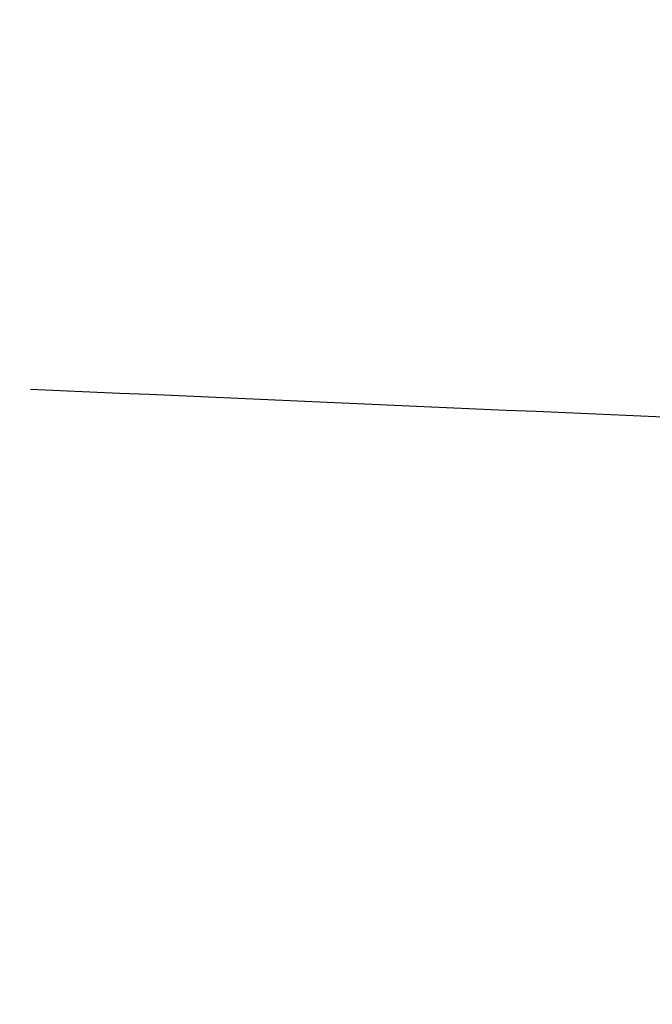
# Model space of a CAD drawing. Header units: millimetres. Extents: x -418 to 440, y -273 to 486.
# Tile 140 of 256: x -399.54 to -399.35, y -87.772 to -87.477. Entities that reach past the tile are written whole.
import ezdxf

# ---------------------------------------------------------------- set-up
doc = ezdxf.new("R2010")
doc.units = ezdxf.units.MM
doc.layers.add('mousse 2', color=7, linetype='Continuous', true_color=0x616161)

msp = doc.modelspace()

# ---------------------------------------------------------------- linework, layer by layer
at = {"layer": 'mousse 2'}
for points, weights in [([(-399.359, -84.38246, 149.56317), (-389.815, -85.02133, 40), (-280.08066, -92.36688, 40)], [1, 0.737215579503, 1]), ([(-399.37341, -84.6007, 149.56298), (-389.82828, -85.22464, 40), (-280.08275, -92.39846, 40)], [1, 0.737216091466, 1]), ([(-399.40133, -85.03869, 149.56262), (-389.85398, -85.63266, 40), (-280.08678, -92.46168, 40)], [1, 0.737217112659, 1]), ([(-399.42795, -85.47844, 149.56226), (-389.87847, -86.04231, 40), (-280.09061, -92.52492, 40)], [1, 0.737218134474, 1]), ([(-399.48655, -86.54042, 149.56142), (-389.93236, -87.03164, 40), (-280.0991, -92.67856, 40)], [1, 0.737220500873, 1]), ([(-399.53637, -87.58792, 149.56066), (-389.97814, -88.00764, 40), (-280.10642, -92.83227, 40)], [1, 0.737222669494, 1])]:
    msp.add_rational_spline(points, weights, degree=2, dxfattribs=at)
msp.add_open_spline([(-399.07118, -86.6699, 385.33665), (-412.54805, -86.05211, 377.14596), (-418.13108, -87.54101, 361.60259), (-416.68141, -87.59604, 345.09608)], degree=3, dxfattribs=at)

doc.saveas('drawing.dxf')
